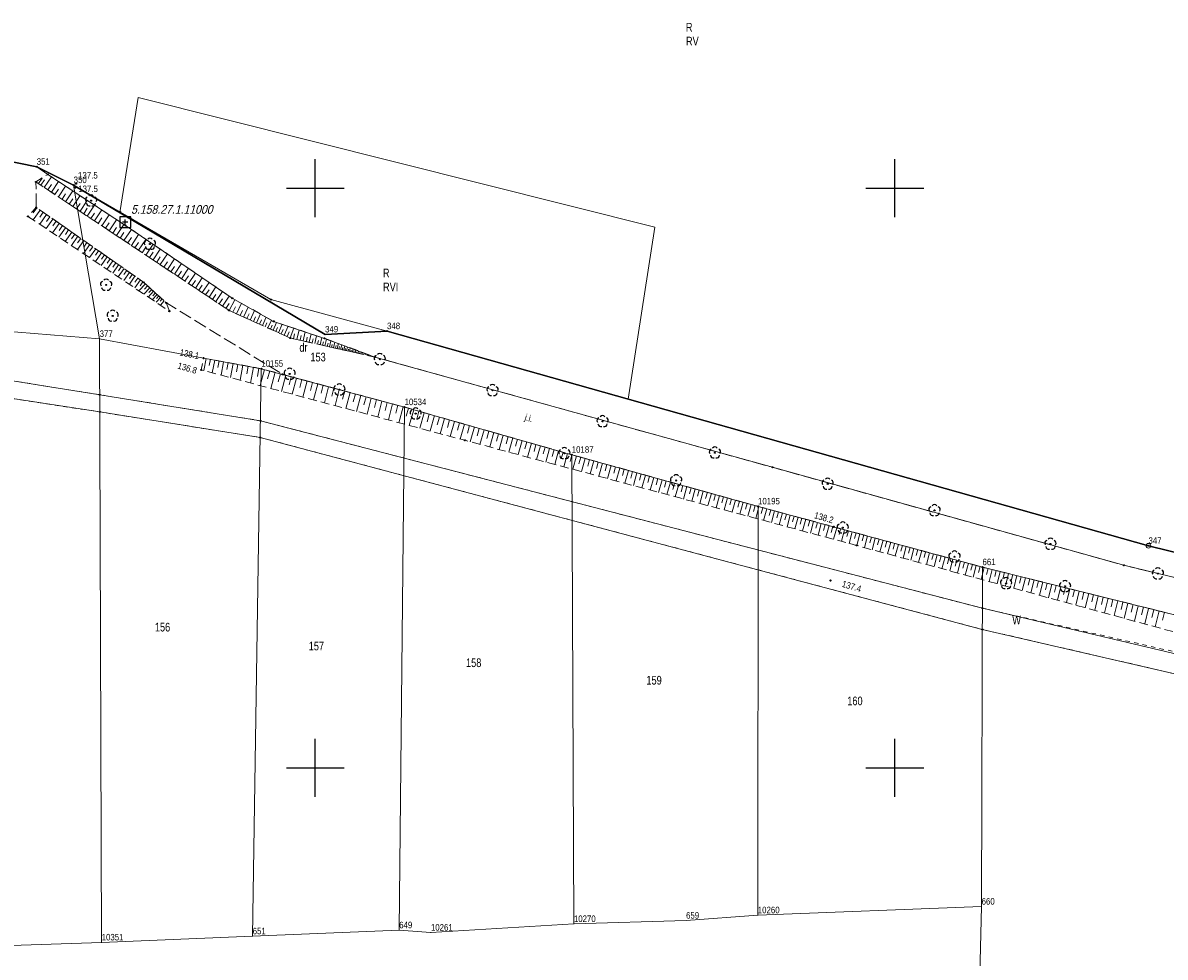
# Model space of a CAD drawing. Header units: metres. Extents: x 5548743 to 5556416, y 5707500 to 5714000.
# Tile 130 of 244: x 5553550 to 5553747, y 5710967 to 5711128. Entities that reach past the tile are written whole.
import ezdxf
from ezdxf.enums import TextEntityAlignment as Align

# ---------------------------------------------------------------- set-up
doc = ezdxf.new("R2010")
doc.units = ezdxf.units.M
for name, pattern in [('0.75_0.75', [1.5, 0.75, -0.75]), ('1.5_0.75', [2.25, 1.5, -0.75]), ('2.25_0.75', [3, 2.25, -0.75]), ('219-1000', [0])]:
    doc.linetypes.add(name, pattern=pattern)
doc.layers.get('0').update_dxf_attribs({"color": 2, "lineweight": 5})
doc.styles.get("Standard").update_dxf_attribs({"font": 'Working1250', "width": 0.75})

# ---------------------------------------------------------------- blocks, each defined once
blk = doc.blocks.new('203')
at = {"linetype": 'Continuous', "lineweight": 0}
h = blk.add_hatch(color=0, dxfattribs=at)
edge = h.paths.add_edge_path()
edge.add_arc((0, 0), 0.09, 0, 360)
blk = doc.blocks.new('202')
at = {"color": 0, "linetype": 'Continuous', "lineweight": 0}
blk.add_circle((0, 0), 0.4, dxfattribs=at)
blk = doc.blocks.new('PW01')
at = {"linetype": 'Continuous', "lineweight": 13}
h = blk.add_hatch(color=0, dxfattribs=at)
edge = h.paths.add_edge_path()
edge.add_arc((0, 0), 0.18, 0, 360)
blk = doc.blocks.new('OP021')
at = {"linetype": 'Continuous', "lineweight": 13}
h = blk.add_hatch(color=0, dxfattribs=at)
edge = h.paths.add_edge_path()
edge.add_arc((0, 0), 0.1, 0, 360)
at = {"color": 0, "linetype": 'Continuous', "lineweight": -3}
for centre, start, end in [((-0.476, 0.154), 110.388, 213.756), ((0, 0.5), 38.316, 141.684), ((0.476, 0.154), 326.244, 69.612), ((-0.294, -0.404), 182.272, 285.64), ((0.294, -0.404), 254.36, 357.728), ((0.294, -0.404), 254.36, 357.728)]:
    blk.add_arc(centre, 0.5, start, end, dxfattribs=at)
blk = doc.blocks.new('PIKIETAW1891')
at = {"color": 0}
blk.add_circle((0, 0), 0.09, dxfattribs=at)
blk = doc.blocks.new('OSSP')
at = {"color": 0}
for p, q in [((-0.939, 0.938), (-0.939, -0.938)), ((-0.939, 0.938), (-0.939, -0.938)), ((0.936, 0.938), (-0.939, 0.938)), ((0.936, 0.938), (-0.939, 0.938)), ((0.45, 0), (-0.45, 0)), ((0.45, 0), (-0.45, 0)), ((0, -0.45), (0, 0.45)), ((0, -0.45), (0, 0.45)), ((0.936, -0.938), (0.936, 0.938)), ((0.936, -0.938), (0.936, 0.938)), ((-0.939, -0.938), (0.936, -0.938)), ((-0.939, -0.938), (0.936, -0.938))]:
    blk.add_line(p, q, dxfattribs=at)
blk = doc.blocks.new('RAMKA1000K')
at = {"color": 0}
for p, q in [((0, 495), (0, 500)), ((0, 500), (5, 500)), ((95, 500), (105, 500)), ((100, 495), (100, 500)), ((0, 95), (0, 105)), ((100, 95), (100, 105)), ((800, 95), (800, 105)), ((0, 100), (5, 100)), ((95, 100), (105, 100)), ((795, 100), (800, 100)), ((0, 0), (0, 5)), ((100, 0), (100, 5)), ((800, 0), (800, 5)), ((0, 0), (5, 0)), ((95, 0), (105, 0)), ((795, 0), (800, 0))]:
    blk.add_line(p, q, dxfattribs=at)

msp = doc.modelspace()

# ---------------------------------------------------------------- linework, layer by layer
at = {"layer": '000 Inne (niezydentyfikowane)', "color": 7, "linetype": 'CONTINUOUS', "lineweight": 18, "flags": 128}
for points in [[(5553553.24, 5711100.1), (5553554.47, 5711101.94)], [(5553552.23, 5711100.77), (5553552.86, 5711101.72)], [(5553552.67, 5711100.48), (5553553.28, 5711101.4)], [(5553553.84, 5711099.7), (5553554.46, 5711100.62)], [(5553554.46, 5711099.29), (5553555.69, 5711101.14)], [(5553555.07, 5711098.88), (5553555.69, 5711099.8)], [(5553555.69, 5711098.47), (5553556.92, 5711100.32)], [(5553556.31, 5711098.06), (5553556.92, 5711098.99)], [(5553556.92, 5711097.64), (5553558.16, 5711099.51)], [(5553557.55, 5711097.23), (5553558.17, 5711098.16)], [(5553558.17, 5711096.82), (5553559.41, 5711098.69)], [(5553559.41, 5711095.99), (5553560.66, 5711097.86)], [(5553552.51, 5711096.2), (5553551.33, 5711094.51)], [(5553551.95, 5711096.59), (5553551.35, 5711095.74)], [(5553558.79, 5711096.4), (5553559.41, 5711097.34)], [(5553560.04, 5711095.57), (5553560.66, 5711096.51)], [(5553560.66, 5711095.16), (5553561.92, 5711097.04)], [(5553561.92, 5711094.32), (5553563.18, 5711096.21)], [(5553553.63, 5711095.42), (5553552.46, 5711093.75)], [(5553553.07, 5711095.81), (5553552.48, 5711094.97)], [(5553554.73, 5711094.65), (5553553.58, 5711093)], [(5553554.18, 5711095.04), (5553553.6, 5711094.2)], [(5553555.82, 5711093.89), (5553554.68, 5711092.26)], [(5553555.28, 5711094.27), (5553554.71, 5711093.45)], [(5553561.29, 5711094.74), (5553561.92, 5711095.68)], [(5553562.55, 5711093.9), (5553563.18, 5711094.85)], [(5553563.18, 5711093.48), (5553564.45, 5711095.38)], [(5553563.81, 5711093.06), (5553564.45, 5711094.01)], [(5553564.45, 5711092.64), (5553565.72, 5711094.54)], [(5553556.9, 5711093.14), (5553555.78, 5711091.53)], [(5553556.36, 5711093.52), (5553555.8, 5711092.7)], [(5553557.97, 5711092.4), (5553556.85, 5711090.8)], [(5553557.44, 5711092.77), (5553556.88, 5711091.97)], [(5553558.49, 5711092.03), (5553557.94, 5711091.24)], [(5553565.08, 5711092.21), (5553565.72, 5711093.17)], [(5553565.72, 5711091.79), (5553566.99, 5711093.7)], [(5553566.35, 5711091.37), (5553566.99, 5711092.32)], [(5553566.99, 5711090.94), (5553568.26, 5711092.85)], [(5553568.26, 5711090.1), (5553569.52, 5711091.99)], [(5553559.02, 5711091.67), (5553557.92, 5711090.09)], [(5553560.06, 5711090.94), (5553558.97, 5711089.38)], [(5553559.54, 5711091.3), (5553559, 5711090.52)], [(5553561.09, 5711090.23), (5553560.02, 5711088.68)], [(5553560.58, 5711090.58), (5553560.04, 5711089.81)], [(5553567.63, 5711090.52), (5553568.26, 5711091.47)], [(5553568.89, 5711089.68), (5553569.52, 5711090.62)], [(5553569.52, 5711089.26), (5553570.77, 5711091.14)], [(5553570.77, 5711088.43), (5553572.01, 5711090.29)], [(5553562.11, 5711089.52), (5553561.04, 5711087.99)], [(5553561.6, 5711089.87), (5553561.06, 5711089.1)], [(5553563.11, 5711088.82), (5553562.06, 5711087.31)], [(5553562.61, 5711089.17), (5553562.08, 5711088.41)], [(5553564.1, 5711088.13), (5553563.07, 5711086.64)], [(5553563.61, 5711088.47), (5553563.09, 5711087.72)], [(5553570.15, 5711088.84), (5553570.77, 5711089.78)], [(5553571.39, 5711088.01), (5553572.01, 5711088.94)], [(5553572.01, 5711087.6), (5553573.25, 5711089.45)], [(5553572.63, 5711087.19), (5553573.25, 5711088.11)], [(5553573.25, 5711086.78), (5553574.47, 5711088.62)], [(5553565.08, 5711087.44), (5553564.06, 5711085.97)], [(5553564.59, 5711087.78), (5553564.08, 5711087.04)], [(5553566.05, 5711086.77), (5553565.04, 5711085.32)], [(5553565.57, 5711087.1), (5553565.06, 5711086.37)], [(5553567.01, 5711086.1), (5553566.01, 5711084.66)], [(5553566.53, 5711086.43), (5553566.03, 5711085.71)], [(5553573.86, 5711086.37), (5553574.47, 5711087.28)], [(5553574.48, 5711085.96), (5553575.69, 5711087.79)], [(5553575.09, 5711085.55), (5553575.69, 5711086.46)], [(5553575.69, 5711085.15), (5553576.9, 5711086.96)], [(5553576.9, 5711084.34), (5553578.1, 5711086.15)], [(5553567.96, 5711085.44), (5553566.97, 5711084.02)], [(5553567.49, 5711085.77), (5553566.99, 5711085.06)], [(5553568.89, 5711084.79), (5553567.92, 5711083.39)], [(5553568.43, 5711085.11), (5553567.94, 5711084.41)], [(5553569.82, 5711084.15), (5553568.85, 5711082.76)], [(5553569.36, 5711084.47), (5553568.87, 5711083.77)], [(5553576.3, 5711084.75), (5553576.9, 5711085.65)], [(5553577.5, 5711083.94), (5553578.1, 5711084.84)], [(5553578.1, 5711083.54), (5553579.3, 5711085.34)], [(5553578.7, 5711083.15), (5553579.3, 5711084.04)], [(5553579.3, 5711082.75), (5553580.48, 5711084.53)], [(5553570.69, 5711083.49), (5553569.58, 5711082.27)], [(5553570.27, 5711083.83), (5553569.79, 5711083.14)], [(5553571.43, 5711082.81), (5553570.42, 5711081.71)], [(5553571.07, 5711083.14), (5553570.54, 5711082.56)], [(5553572.1, 5711082.2), (5553571.19, 5711081.19)], [(5553571.77, 5711082.5), (5553571.29, 5711081.97)], [(5553579.89, 5711082.36), (5553580.48, 5711083.24)], [(5553580.48, 5711081.96), (5553581.66, 5711083.73)], [(5553581.07, 5711081.57), (5553581.66, 5711082.45)], [(5553581.66, 5711081.18), (5553582.83, 5711082.93)], [(5553582.83, 5711080.4), (5553583.99, 5711082.14)], [(5553572.71, 5711081.64), (5553571.88, 5711080.73)], [(5553572.41, 5711081.91), (5553571.98, 5711081.43)], [(5553573.28, 5711081.12), (5553572.53, 5711080.3)], [(5553573, 5711081.38), (5553572.6, 5711080.94)], [(5553573.56, 5711080.86), (5553573.21, 5711080.47)], [(5553573.93, 5711080.53), (5553573.27, 5711079.8)], [(5553582.24, 5711080.79), (5553582.83, 5711081.66)], [(5553583.41, 5711080.01), (5553583.99, 5711080.88)], [(5553583.99, 5711079.63), (5553585.14, 5711081.36)], [(5553584.57, 5711079.24), (5553585.14, 5711080.11)], [(5553585.15, 5711078.86), (5553586.14, 5711080.74)], [(5553586.42, 5711078.29), (5553587.24, 5711080.12)], [(5553585.79, 5711078.58), (5553586.21, 5711079.52)], [(5553587.03, 5711078.02), (5553587.43, 5711078.9)], [(5553587.63, 5711077.75), (5553588.4, 5711079.47)], [(5553588.21, 5711077.49), (5553588.58, 5711078.32)], [(5553588.77, 5711077.23), (5553589.5, 5711078.85)], [(5553589.84, 5711076.75), (5553590.53, 5711078.28)], [(5553589.31, 5711076.99), (5553589.67, 5711077.77)], [(5553590.36, 5711076.52), (5553590.69, 5711077.26)], [(5553590.86, 5711076.3), (5553591.5, 5711077.73)], [(5553591.34, 5711076.08), (5553591.65, 5711076.77)], [(5553591.81, 5711075.87), (5553592.42, 5711077.22)], [(5553592.26, 5711075.66), (5553592.56, 5711076.32)], [(5553592.71, 5711075.46), (5553593.32, 5711076.83)], [(5553593.63, 5711075.05), (5553594.29, 5711076.51)], [(5553594.61, 5711074.61), (5553595.31, 5711076.17)], [(5553593.16, 5711075.26), (5553593.48, 5711075.96)], [(5553594.11, 5711074.83), (5553594.45, 5711075.59)], [(5553595.12, 5711074.38), (5553595.49, 5711075.18)], [(5553595.65, 5711074.14), (5553596.27, 5711075.85)], [(5553596.24, 5711074), (5553596.43, 5711074.86)], [(5553596.82, 5711073.87), (5553597.19, 5711075.54)], [(5553597.38, 5711073.74), (5553597.56, 5711074.55)], [(5553597.92, 5711073.62), (5553598.27, 5711075.18)], [(5553598.45, 5711073.5), (5553598.62, 5711074.25)], [(5553598.96, 5711073.39), (5553599.29, 5711074.84)], [(5553599.92, 5711073.17), (5553600.23, 5711074.53)], [(5553600.82, 5711072.97), (5553601.11, 5711074.23)], [(5553599.45, 5711073.28), (5553599.61, 5711073.98)], [(5553600.38, 5711073.07), (5553600.53, 5711073.72)], [(5553601.25, 5711072.87), (5553601.39, 5711073.48)], [(5553601.66, 5711072.78), (5553601.93, 5711073.95)], [(5553602.06, 5711072.69), (5553602.19, 5711073.25)], [(5553602.44, 5711072.6), (5553602.68, 5711073.67)], [(5553602.8, 5711072.52), (5553602.91, 5711073.03)], [(5553603.14, 5711072.45), (5553603.36, 5711073.42)], [(5553603.47, 5711072.37), (5553603.58, 5711072.83)], [(5553603.79, 5711072.3), (5553603.98, 5711073.18)], [(5553604.08, 5711072.23), (5553604.18, 5711072.66)], [(5553604.37, 5711072.17), (5553604.55, 5711072.97)], [(5553604.64, 5711072.11), (5553604.73, 5711072.49)], [(5553604.9, 5711072.05), (5553605.07, 5711072.78)], [(5553605.15, 5711071.99), (5553605.23, 5711072.34)], [(5553605.4, 5711071.94), (5553605.55, 5711072.6)], [(5553605.64, 5711071.88), (5553605.72, 5711072.2)], [(5553605.89, 5711071.83), (5553606.03, 5711072.42)], [(5553606.39, 5711071.72), (5553606.51, 5711072.25)], [(5553581.18, 5711070.59), (5553580.79, 5711068.5)], [(5553581.9, 5711070.46), (5553581.7, 5711069.38)], [(5553582.64, 5711070.32), (5553582.23, 5711068.12)], [(5553606.14, 5711071.77), (5553606.2, 5711072.05)], [(5553606.64, 5711071.66), (5553606.69, 5711071.91)], [(5553606.88, 5711071.61), (5553606.99, 5711072.07)], [(5553607.13, 5711071.55), (5553607.18, 5711071.76)], [(5553607.38, 5711071.49), (5553607.47, 5711071.89)], [(5553607.63, 5711071.44), (5553607.67, 5711071.62)], [(5553607.87, 5711071.38), (5553607.95, 5711071.71)], [(5553608.12, 5711071.33), (5553608.16, 5711071.47)], [(5553608.37, 5711071.27), (5553608.43, 5711071.53)], [(5553608.62, 5711071.22), (5553608.64, 5711071.33)], [(5553608.87, 5711071.16), (5553608.91, 5711071.35)], [(5553609.11, 5711071.1), (5553609.13, 5711071.18)], [(5553609.36, 5711071.05), (5553609.39, 5711071.17)], [(5553609.61, 5711070.99), (5553609.62, 5711071.04)], [(5553609.86, 5711070.94), (5553609.87, 5711071)], [(5553610.1, 5711070.88), (5553610.11, 5711070.89)], [(5553583.4, 5711070.18), (5553583.19, 5711069.05)], [(5553584.18, 5711070.04), (5553583.75, 5711067.71)], [(5553584.98, 5711069.89), (5553584.76, 5711068.69)], [(5553585.81, 5711069.74), (5553585.36, 5711067.29)], [(5553586.65, 5711069.58), (5553586.42, 5711068.32)], [(5553587.52, 5711069.42), (5553587.05, 5711066.83)], [(5553588.42, 5711069.26), (5553588.17, 5711067.93)], [(5553589.33, 5711069.09), (5553588.83, 5711066.36)], [(5553590.27, 5711068.91), (5553590.01, 5711067.51)], [(5553591.21, 5711068.7), (5553590.46, 5711065.92)], [(5553592.13, 5711068.45), (5553591.76, 5711067.06)], [(5553593.06, 5711068.21), (5553592.31, 5711065.43)], [(5553593.98, 5711067.96), (5553593.61, 5711066.57)], [(5553594.91, 5711067.71), (5553594.16, 5711064.93)], [(5553595.84, 5711067.46), (5553595.46, 5711066.07)], [(5553596.76, 5711067.21), (5553596.02, 5711064.44)], [(5553597.68, 5711066.96), (5553597.31, 5711065.58)], [(5553598.61, 5711066.72), (5553597.86, 5711063.94)], [(5553599.53, 5711066.47), (5553599.16, 5711065.08)], [(5553600.46, 5711066.22), (5553599.71, 5711063.45)], [(5553601.38, 5711065.97), (5553601.01, 5711064.59)], [(5553602.3, 5711065.72), (5553601.56, 5711062.96)], [(5553603.22, 5711065.48), (5553602.85, 5711064.09)], [(5553604.14, 5711065.23), (5553603.4, 5711062.47)], [(5553605.07, 5711064.98), (5553604.69, 5711063.6)], [(5553605.99, 5711064.74), (5553605.24, 5711061.97)], [(5553606.91, 5711064.49), (5553606.54, 5711063.11)], [(5553607.83, 5711064.24), (5553607.08, 5711061.48)], [(5553608.75, 5711063.99), (5553608.37, 5711062.62)], [(5553609.66, 5711063.75), (5553608.92, 5711060.99)], [(5553610.58, 5711063.5), (5553610.21, 5711062.12)], [(5553611.5, 5711063.25), (5553610.76, 5711060.5)], [(5553612.42, 5711063.01), (5553612.05, 5711061.63)], [(5553613.34, 5711062.76), (5553612.6, 5711060.01)], [(5553614.25, 5711062.52), (5553613.88, 5711061.14)], [(5553615.17, 5711062.27), (5553614.43, 5711059.52)], [(5553616.08, 5711062.01), (5553615.69, 5711060.65)], [(5553616.98, 5711061.76), (5553616.21, 5711059.04)], [(5553617.88, 5711061.5), (5553617.49, 5711060.15)], [(5553618.77, 5711061.25), (5553618.01, 5711058.56)], [(5553619.66, 5711061), (5553619.28, 5711059.66)], [(5553620.54, 5711060.74), (5553619.79, 5711058.09)], [(5553621.42, 5711060.49), (5553621.04, 5711059.17)], [(5553622.29, 5711060.25), (5553621.55, 5711057.62)], [(5553623.16, 5711060), (5553622.79, 5711058.69)], [(5553624.03, 5711059.75), (5553623.29, 5711057.15)], [(5553624.89, 5711059.51), (5553624.52, 5711058.21)], [(5553625.74, 5711059.26), (5553625.01, 5711056.69)], [(5553626.59, 5711059.02), (5553626.23, 5711057.74)], [(5553627.44, 5711058.78), (5553626.72, 5711056.24)], [(5553628.28, 5711058.54), (5553627.92, 5711057.28)], [(5553629.12, 5711058.3), (5553628.4, 5711055.78)], [(5553629.95, 5711058.07), (5553629.6, 5711056.81)], [(5553630.78, 5711057.83), (5553630.08, 5711055.34)], [(5553631.61, 5711057.59), (5553631.26, 5711056.35)], [(5553632.43, 5711057.36), (5553631.73, 5711054.89)], [(5553633.25, 5711057.13), (5553632.9, 5711055.9)], [(5553634.06, 5711056.9), (5553633.37, 5711054.45)], [(5553634.87, 5711056.67), (5553634.53, 5711055.45)], [(5553635.68, 5711056.44), (5553634.99, 5711054.02)], [(5553636.48, 5711056.21), (5553636.13, 5711055.01)], [(5553637.27, 5711055.98), (5553636.59, 5711053.59)], [(5553638.07, 5711055.76), (5553637.73, 5711054.57)], [(5553638.86, 5711055.53), (5553638.18, 5711053.16)], [(5553639.64, 5711055.31), (5553639.31, 5711054.13)], [(5553640.42, 5711055.09), (5553639.75, 5711052.74)], [(5553641.2, 5711054.87), (5553640.87, 5711053.7)], [(5553641.97, 5711054.65), (5553641.31, 5711052.32)], [(5553642.74, 5711054.43), (5553642.41, 5711053.27)], [(5553643.51, 5711054.21), (5553642.85, 5711051.91)], [(5553644.27, 5711053.99), (5553643.95, 5711052.84)], [(5553645.03, 5711053.78), (5553644.4, 5711051.49)], [(5553645.79, 5711053.57), (5553645.48, 5711052.43)], [(5553646.55, 5711053.36), (5553645.92, 5711051.09)], [(5553647.3, 5711053.15), (5553646.99, 5711052.02)], [(5553648.06, 5711052.94), (5553647.43, 5711050.68)], [(5553648.81, 5711052.73), (5553648.5, 5711051.61)], [(5553649.56, 5711052.53), (5553648.93, 5711050.28)], [(5553650.31, 5711052.32), (5553649.99, 5711051.2)], [(5553651.05, 5711052.11), (5553650.43, 5711049.88)], [(5553651.79, 5711051.91), (5553651.48, 5711050.79)], [(5553652.53, 5711051.7), (5553651.92, 5711049.48)], [(5553653.27, 5711051.5), (5553652.97, 5711050.39)], [(5553654.01, 5711051.29), (5553653.4, 5711049.08)], [(5553654.74, 5711051.09), (5553654.44, 5711049.98)], [(5553655.48, 5711050.88), (5553654.87, 5711048.68)], [(5553656.21, 5711050.68), (5553655.9, 5711049.59)], [(5553656.94, 5711050.48), (5553656.33, 5711048.29)], [(5553657.66, 5711050.28), (5553657.36, 5711049.19)], [(5553658.39, 5711050.08), (5553657.78, 5711047.9)], [(5553659.11, 5711049.88), (5553658.81, 5711048.79)], [(5553659.83, 5711049.68), (5553659.23, 5711047.51)], [(5553660.55, 5711049.48), (5553660.25, 5711048.4)], [(5553661.27, 5711049.28), (5553660.67, 5711047.13)], [(5553661.98, 5711049.08), (5553661.68, 5711048.01)], [(5553662.69, 5711048.88), (5553662.1, 5711046.74)], [(5553663.4, 5711048.69), (5553663.11, 5711047.62)], [(5553664.11, 5711048.49), (5553663.52, 5711046.36)], [(5553664.82, 5711048.29), (5553664.53, 5711047.23)], [(5553665.52, 5711048.1), (5553664.94, 5711045.98)], [(5553666.23, 5711047.9), (5553665.93, 5711046.85)], [(5553666.93, 5711047.71), (5553666.34, 5711045.61)], [(5553667.63, 5711047.52), (5553667.34, 5711046.47)], [(5553668.32, 5711047.32), (5553667.74, 5711045.23)], [(5553669.02, 5711047.13), (5553668.73, 5711046.09)], [(5553669.71, 5711046.94), (5553669.14, 5711044.86)], [(5553670.4, 5711046.75), (5553670.12, 5711045.71)], [(5553671.09, 5711046.56), (5553670.52, 5711044.49)], [(5553671.78, 5711046.37), (5553671.49, 5711045.33)], [(5553672.47, 5711046.17), (5553671.9, 5711044.12)], [(5553673.15, 5711045.99), (5553672.87, 5711044.96)], [(5553673.83, 5711045.8), (5553673.26, 5711043.75)], [(5553674.51, 5711045.61), (5553674.23, 5711044.59)], [(5553675.19, 5711045.42), (5553674.63, 5711043.38)], [(5553675.87, 5711045.23), (5553675.58, 5711044.22)], [(5553676.54, 5711045.05), (5553675.99, 5711043.02)], [(5553677.22, 5711044.86), (5553676.94, 5711043.85)], [(5553677.89, 5711044.68), (5553677.34, 5711042.65)], [(5553678.57, 5711044.5), (5553678.29, 5711043.49)], [(5553679.24, 5711044.32), (5553678.69, 5711042.29)], [(5553679.91, 5711044.13), (5553679.64, 5711043.12)], [(5553680.59, 5711043.95), (5553680.04, 5711041.93)], [(5553681.26, 5711043.77), (5553680.99, 5711042.76)], [(5553681.93, 5711043.59), (5553681.39, 5711041.57)], [(5553682.6, 5711043.41), (5553682.33, 5711042.4)], [(5553683.28, 5711043.22), (5553682.73, 5711041.21)], [(5553683.95, 5711043.04), (5553683.67, 5711042.04)], [(5553684.62, 5711042.86), (5553684.07, 5711040.85)], [(5553685.29, 5711042.68), (5553685.01, 5711041.67)], [(5553685.95, 5711042.5), (5553685.41, 5711040.49)], [(5553686.62, 5711042.32), (5553686.35, 5711041.31)], [(5553687.29, 5711042.14), (5553686.75, 5711040.13)], [(5553687.96, 5711041.96), (5553687.69, 5711040.95)], [(5553688.63, 5711041.78), (5553688.08, 5711039.77)], [(5553689.29, 5711041.59), (5553689.02, 5711040.59)], [(5553689.96, 5711041.41), (5553689.42, 5711039.42)], [(5553690.63, 5711041.23), (5553690.35, 5711040.24)], [(5553691.29, 5711041.05), (5553690.75, 5711039.06)], [(5553691.96, 5711040.87), (5553691.69, 5711039.88)], [(5553692.62, 5711040.69), (5553692.08, 5711038.7)], [(5553693.28, 5711040.51), (5553693.01, 5711039.52)], [(5553693.95, 5711040.34), (5553693.41, 5711038.35)], [(5553694.61, 5711040.16), (5553694.34, 5711039.16)], [(5553695.27, 5711039.98), (5553694.74, 5711037.98)], [(5553695.94, 5711039.8), (5553695.67, 5711038.8)], [(5553696.6, 5711039.62), (5553696.06, 5711037.62)], [(5553697.27, 5711039.44), (5553697, 5711038.44)], [(5553697.94, 5711039.26), (5553697.4, 5711037.26)], [(5553698.6, 5711039.08), (5553698.33, 5711038.08)], [(5553699.27, 5711038.9), (5553698.73, 5711036.9)], [(5553699.93, 5711038.71), (5553699.66, 5711037.71)], [(5553700.6, 5711038.53), (5553700.06, 5711036.53)], [(5553701.27, 5711038.35), (5553701, 5711037.35)], [(5553701.94, 5711038.17), (5553701.4, 5711036.17)], [(5553702.61, 5711037.99), (5553702.33, 5711036.99)], [(5553703.27, 5711037.81), (5553702.73, 5711035.81)], [(5553703.94, 5711037.63), (5553703.67, 5711036.63)], [(5553704.61, 5711037.45), (5553704.07, 5711035.44)], [(5553705.28, 5711037.27), (5553705.01, 5711036.26)], [(5553705.95, 5711037.09), (5553705.41, 5711035.08)], [(5553706.62, 5711036.9), (5553706.35, 5711035.9)], [(5553707.29, 5711036.72), (5553706.75, 5711034.71)], [(5553707.97, 5711036.54), (5553707.69, 5711035.53)], [(5553708.64, 5711036.36), (5553708.09, 5711034.34)], [(5553709.31, 5711036.18), (5553709.04, 5711035.17)], [(5553709.98, 5711036), (5553709.44, 5711033.98)], [(5553710.65, 5711035.81), (5553710.38, 5711034.8)], [(5553711.33, 5711035.63), (5553710.78, 5711033.61)], [(5553712, 5711035.45), (5553711.73, 5711034.44)], [(5553712.67, 5711035.27), (5553712.13, 5711033.25)], [(5553713.35, 5711035.08), (5553713.07, 5711034.07)], [(5553714.02, 5711034.9), (5553713.48, 5711032.88)], [(5553714.7, 5711034.72), (5553714.42, 5711033.71)], [(5553715.38, 5711034.54), (5553714.87, 5711032.5)], [(5553716.07, 5711034.37), (5553715.81, 5711033.34)], [(5553716.76, 5711034.2), (5553716.25, 5711032.12)], [(5553717.46, 5711034.02), (5553717.2, 5711032.98)], [(5553718.16, 5711033.85), (5553717.64, 5711031.74)], [(5553718.87, 5711033.67), (5553718.61, 5711032.61)], [(5553719.59, 5711033.5), (5553719.06, 5711031.36)], [(5553720.31, 5711033.32), (5553720.04, 5711032.24)], [(5553721.03, 5711033.14), (5553720.49, 5711030.97)], [(5553721.76, 5711032.96), (5553721.49, 5711031.86)], [(5553722.5, 5711032.77), (5553721.95, 5711030.57)], [(5553723.24, 5711032.59), (5553722.97, 5711031.48)], [(5553723.99, 5711032.4), (5553723.43, 5711030.17)], [(5553724.74, 5711032.22), (5553724.46, 5711031.09)], [(5553725.5, 5711032.03), (5553724.94, 5711029.76)], [(5553726.27, 5711031.84), (5553725.98, 5711030.69)], [(5553727.04, 5711031.65), (5553726.47, 5711029.34)], [(5553727.82, 5711031.45), (5553727.53, 5711030.29)], [(5553728.6, 5711031.26), (5553728.02, 5711028.92)], [(5553729.39, 5711031.06), (5553729.09, 5711029.88)], [(5553730.18, 5711030.87), (5553729.59, 5711028.49)], [(5553730.98, 5711030.67), (5553730.68, 5711029.47)], [(5553731.79, 5711030.47), (5553731.19, 5711028.05)], [(5553732.6, 5711030.27), (5553732.3, 5711029.05)], [(5553733.42, 5711030.06), (5553732.81, 5711027.61)], [(5553734.25, 5711029.86), (5553733.94, 5711028.62)], [(5553735.08, 5711029.65), (5553734.46, 5711027.16)], [(5553735.92, 5711029.44), (5553735.61, 5711028.19)], [(5553736.76, 5711029.23), (5553736.13, 5711026.71)], [(5553737.61, 5711029.02), (5553737.3, 5711027.75)], [(5553738.47, 5711028.81), (5553737.83, 5711026.24)], [(5553739.33, 5711028.59), (5553739.01, 5711027.3)], [(5553740.2, 5711028.38), (5553739.56, 5711025.77)], [(5553741.08, 5711028.16), (5553740.76, 5711026.85)], [(5553741.97, 5711027.94), (5553741.31, 5711025.3)], [(5553742.86, 5711027.72), (5553742.53, 5711026.39)], [(5553743.75, 5711027.5), (5553743.09, 5711024.81)], [(5553744.66, 5711027.27), (5553744.32, 5711025.92)], [(5553745.57, 5711027.05), (5553744.89, 5711024.32)], [(5553746.49, 5711026.82), (5553746.15, 5711025.44)]]:
    msp.add_lwpolyline(points, dxfattribs=at)
at = {"layer": '216-obręb ewidencyjny', "color": 7, "linetype": 'CONTINUOUS', "lineweight": 25, "flags": 128}
for points in [[(5554071.31, 5710851.03), (5553986.88, 5710847.87), (5553915.76, 5710845.22), (5553910.44, 5710845.2), (5553911.5, 5710820.71), (5553904.73, 5710820.6), (5553896.92, 5710899.02), (5553892.31, 5710942.26), (5553903.3, 5710954.05), (5553906.26, 5710957.97), (5553912.79, 5710967.66), (5553894.7, 5710988.34), (5553891.72, 5710994.27), (5553882.09, 5711004.3), (5553743.73, 5711038.3), (5553612.37, 5711075.32), (5553601.68, 5711074.75), (5553558.31, 5711100.51), (5553551.94, 5711103.67), (5553470.54, 5711120.23)], [(5553470.54, 5711120.23), (5553551.94, 5711103.67), (5553558.31, 5711100.51), (5553601.68, 5711074.75), (5553612.37, 5711075.32), (5553743.73, 5711038.3), (5553882.09, 5711004.3), (5553891.72, 5710994.27), (5553894.7, 5710988.34), (5553912.79, 5710967.66), (5553906.26, 5710957.97), (5553903.3, 5710954.05), (5553892.31, 5710942.26), (5553896.92, 5710899.02), (5553904.73, 5710820.6), (5553911.5, 5710820.71), (5553910.44, 5710845.2), (5553915.76, 5710845.22), (5553986.88, 5710847.87), (5554071.31, 5710851.03)]]:
    msp.add_lwpolyline(points, dxfattribs=at)
at = {"layer": '217-kontur klasyfikacyjny', "color": 3, "linetype": 'CONTINUOUS', "lineweight": 18, "flags": 128}
for points in [[(5553470.54, 5711120.23), (5553551.94, 5711103.67)], [(5553569.42, 5711115.59), (5553566.29, 5711095.77)], [(5553566.29, 5711095.77), (5553569.42, 5711115.59)], [(5553658.55, 5711093.24), (5553569.42, 5711115.59)], [(5553569.42, 5711115.59), (5553658.55, 5711093.24)], [(5553551.94, 5711103.67), (5553558.31, 5711100.51)], [(5553558.31, 5711100.51), (5553566.29, 5711095.77)], [(5553566.29, 5711095.77), (5553601.68, 5711074.75)], [(5553653.99, 5711063.59), (5553658.55, 5711093.24)], [(5553658.55, 5711093.24), (5553653.99, 5711063.59)], [(5553562.79, 5711073.97), (5553537.37, 5711076.03)], [(5553601.68, 5711074.75), (5553612.37, 5711075.32)], [(5553612.37, 5711075.32), (5553653.99, 5711063.59)], [(5553590.68, 5711068.84), (5553562.79, 5711073.97)], [(5553537.27, 5711068.42), (5553562.82, 5711064.34)], [(5553562.82, 5711064.34), (5553537.27, 5711068.42)], [(5553615.39, 5711062.21), (5553590.68, 5711068.84)], [(5553562.83, 5711061.38), (5553537.22, 5711065.29)], [(5553537.22, 5711065.29), (5553562.83, 5711061.38)], [(5553562.82, 5711064.34), (5553590.54, 5711059.85)], [(5553562.83, 5711061.38), (5553562.82, 5711064.34)], [(5553653.99, 5711063.59), (5553743.73, 5711038.3)], [(5553590.5, 5711056.97), (5553562.83, 5711061.38)], [(5553644.24, 5711054), (5553615.39, 5711062.21)], [(5553590.54, 5711059.85), (5553715.08, 5711027.52)], [(5553715.07, 5711023.86), (5553590.5, 5711056.97)], [(5553676.38, 5711045.09), (5553644.24, 5711054)], [(5553715.1, 5711034.61), (5553676.38, 5711045.09)], [(5553743.73, 5711038.3), (5553882.09, 5711004.3)], [(5553864.3, 5710997.57), (5553715.1, 5711034.61)], [(5553715.08, 5711027.52), (5553863, 5710992.49)], [(5553857.14, 5710991.14), (5553715.07, 5711023.86)]]:
    msp.add_lwpolyline(points, dxfattribs=at)
at = {"layer": '218-kontur użytku gruntowego', "color": 3, "linetype": 'CONTINUOUS', "lineweight": 18, "flags": 128}
for points in [[(5553470.54, 5711120.23), (5553551.94, 5711103.67)], [(5553551.94, 5711103.67), (5553470.54, 5711120.23)], [(5553569.42, 5711115.59), (5553566.29, 5711095.77)], [(5553566.29, 5711095.77), (5553569.42, 5711115.59)], [(5553658.55, 5711093.24), (5553569.42, 5711115.59)], [(5553569.42, 5711115.59), (5553658.55, 5711093.24)], [(5553551.94, 5711103.67), (5553558.31, 5711100.51)], [(5553558.31, 5711100.51), (5553551.94, 5711103.67)], [(5553558.31, 5711100.51), (5553562.79, 5711073.97)], [(5553566.29, 5711095.77), (5553558.31, 5711100.51)], [(5553558.31, 5711100.51), (5553566.29, 5711095.77)], [(5553562.79, 5711073.97), (5553558.31, 5711100.51)], [(5553601.68, 5711074.75), (5553566.29, 5711095.77)], [(5553566.29, 5711095.77), (5553601.68, 5711074.75)], [(5553653.99, 5711063.59), (5553658.55, 5711093.24)], [(5553658.55, 5711093.24), (5553653.99, 5711063.59)], [(5553562.79, 5711073.97), (5553537.37, 5711076.03)], [(5553537.37, 5711076.03), (5553562.79, 5711073.97)], [(5553612.37, 5711075.32), (5553601.68, 5711074.75)], [(5553601.68, 5711074.75), (5553612.37, 5711075.32)], [(5553653.99, 5711063.59), (5553612.37, 5711075.32)], [(5553612.37, 5711075.32), (5553653.99, 5711063.59)], [(5553590.68, 5711068.84), (5553562.79, 5711073.97)], [(5553562.79, 5711073.97), (5553590.68, 5711068.84)], [(5553537.27, 5711068.42), (5553562.82, 5711064.34)], [(5553562.82, 5711064.34), (5553537.27, 5711068.42)], [(5553615.39, 5711062.21), (5553590.68, 5711068.84)], [(5553590.68, 5711068.84), (5553615.39, 5711062.21)], [(5553562.83, 5711061.38), (5553537.22, 5711065.29)], [(5553537.22, 5711065.29), (5553562.83, 5711061.38)], [(5553562.82, 5711064.34), (5553590.54, 5711059.85)], [(5553562.83, 5711061.38), (5553562.82, 5711064.34)], [(5553590.54, 5711059.85), (5553562.82, 5711064.34)], [(5553562.82, 5711064.34), (5553562.83, 5711061.38)], [(5553743.73, 5711038.3), (5553653.99, 5711063.59)], [(5553653.99, 5711063.59), (5553743.73, 5711038.3)], [(5553590.5, 5711056.97), (5553562.83, 5711061.38)], [(5553562.83, 5711061.38), (5553590.5, 5711056.97)], [(5553644.24, 5711054), (5553615.39, 5711062.21)], [(5553615.39, 5711062.21), (5553644.24, 5711054)], [(5553590.54, 5711059.85), (5553715.08, 5711027.52)], [(5553715.08, 5711027.52), (5553590.54, 5711059.85)], [(5553715.07, 5711023.86), (5553590.5, 5711056.97)], [(5553590.5, 5711056.97), (5553715.07, 5711023.86)], [(5553676.38, 5711045.09), (5553644.24, 5711054)], [(5553644.24, 5711054), (5553676.38, 5711045.09)], [(5553715.1, 5711034.61), (5553676.38, 5711045.09)], [(5553676.38, 5711045.09), (5553715.1, 5711034.61)], [(5553882.09, 5711004.3), (5553743.73, 5711038.3)], [(5553743.73, 5711038.3), (5553882.09, 5711004.3)], [(5553864.3, 5710997.57), (5553715.1, 5711034.61)], [(5553715.1, 5711034.61), (5553864.3, 5710997.57)], [(5553715.08, 5711027.52), (5553863, 5710992.49)], [(5553863, 5710992.49), (5553715.08, 5711027.52)], [(5553857.14, 5710991.14), (5553715.07, 5711023.86)], [(5553715.07, 5711023.86), (5553857.14, 5710991.14)]]:
    msp.add_lwpolyline(points, dxfattribs=at)
at = {"layer": '219-działka ewidencyjna', "color": 7, "linetype": '219-1000', "lineweight": 18, "flags": 128}
for points in [[(5553470.54, 5711120.23), (5553551.94, 5711103.67)], [(5553551.94, 5711103.67), (5553558.31, 5711100.51)], [(5553558.31, 5711100.51), (5553562.79, 5711073.97)], [(5553558.31, 5711100.51), (5553601.68, 5711074.75)], [(5553537.37, 5711076.03), (5553562.79, 5711073.97)], [(5553612.37, 5711075.32), (5553601.68, 5711074.75)], [(5553612.37, 5711075.32), (5553743.73, 5711038.3)], [(5553563.14, 5710969.88), (5553562.79, 5711073.97)], [(5553562.79, 5711073.97), (5553590.68, 5711068.84)], [(5553589.19, 5710970.94), (5553590.68, 5711068.84)], [(5553590.68, 5711068.84), (5553615.39, 5711062.21)], [(5553614.47, 5710971.98), (5553615.39, 5711062.21)], [(5553615.39, 5711062.21), (5553644.24, 5711054)], [(5553644.61, 5710973.06), (5553644.24, 5711054)], [(5553644.24, 5711054), (5553676.38, 5711045.09)], [(5553676.33, 5710974.57), (5553676.38, 5711045.09)], [(5553676.38, 5711045.09), (5553715.1, 5711034.61)], [(5553743.73, 5711038.3), (5553882.09, 5711004.3)], [(5553714.95, 5710976.06), (5553715.1, 5711034.61)], [(5553715.1, 5711034.61), (5553864.3, 5710997.57)], [(5553676.33, 5710974.57), (5553714.95, 5710976.06)], [(5553713.73, 5710926.67), (5553714.95, 5710976.06)], [(5553644.61, 5710973.06), (5553663.96, 5710973.64)], [(5553663.96, 5710973.64), (5553676.33, 5710974.57)], [(5553589.19, 5710970.94), (5553614.47, 5710971.98)], [(5553614.47, 5710971.98), (5553619.94, 5710971.57)], [(5553619.94, 5710971.57), (5553644.61, 5710973.06)], [(5553537.08, 5710969.02), (5553563.14, 5710969.88)], [(5553563.14, 5710969.88), (5553589.19, 5710970.94)]]:
    msp.add_lwpolyline(points, dxfattribs=at)
at = {"layer": 'jezdnia', "color": 7, "linetype": '2.25_0.75', "lineweight": 18, "flags": 128}
msp.add_lwpolyline([(5553585.11, 5711078.88), (5553551.81, 5711101.05), (5553551.85, 5711096.66), (5553570.43, 5711083.72), (5553574.3, 5711080.19), (5553594.35, 5711067.86), (5553615.39, 5711062.21), (5553644.24, 5711054), (5553676.38, 5711045.09), (5553715.1, 5711034.61), (5553846.87, 5711001.9), (5553866.08, 5710999.26), (5553867.45, 5711002.54), (5553850.24, 5711008.02), (5553783.3, 5711024.31), (5553739.5, 5711034.92), (5553678.86, 5711051.83), (5553610.29, 5711070.84), (5553595.69, 5711074.12)], close=True, dxfattribs=at)
at = {"layer": 'rów melioracyjny (poligon)', "color": 7, "linetype": '0.75_0.75', "lineweight": 18, "flags": 128}
msp.add_lwpolyline([(5553510.53, 5711068.81), (5553537.22, 5711065.29), (5553562.83, 5711061.38), (5553590.5, 5711056.97), (5553715.07, 5711023.86), (5553857.14, 5710991.14), (5553859.22, 5710994.86), (5553715.08, 5711027.52), (5553590.54, 5711059.85), (5553562.82, 5711064.34), (5553537.27, 5711068.42), (5553510.49, 5711071.83)], close=True, dxfattribs=at)
at = {"layer": 'rów przydrożny (poligon)', "color": 7, "linetype": 'CONTINUOUS', "lineweight": 18, "flags": 128}
msp.add_lwpolyline([(5553882.09, 5711004.3), (5553743.73, 5711038.3), (5553612.37, 5711075.32), (5553592.35, 5711080.75), (5553566.31, 5711095.86), (5553558.31, 5711100.51), (5553551.94, 5711103.67), (5553553.84, 5711102.35), (5553567.27, 5711093.52), (5553585.68, 5711080.99), (5553592.81, 5711077), (5553601.6, 5711074.07), (5553610.29, 5711070.84), (5553678.86, 5711051.83), (5553739.5, 5711034.92), (5553783.3, 5711024.31), (5553850.24, 5711008.02), (5553880.56, 5711000.47), (5553883.43, 5710998.79)], close=True, dxfattribs=at)
at = {"layer": 'skarpa nieumocniona', "color": 7, "linetype": '1.5_0.75', "lineweight": 18, "flags": 128}
for points in [[(5553551.81, 5711101.05), (5553585.11, 5711078.88), (5553595.69, 5711074.12), (5553610.29, 5711070.84), (5553601.6, 5711074.07), (5553592.81, 5711077), (5553585.68, 5711080.99), (5553567.27, 5711093.52), (5553553.84, 5711102.35)], [(5553551.81, 5711101.05), (5553585.11, 5711078.88), (5553595.69, 5711074.12), (5553610.29, 5711070.84), (5553601.6, 5711074.07), (5553592.81, 5711077), (5553585.68, 5711080.99), (5553567.27, 5711093.52), (5553553.84, 5711102.35)], [(5553550.43, 5711095.11), (5553574.82, 5711078.76), (5553574.3, 5711080.19), (5553570.43, 5711083.72), (5553551.85, 5711096.66)], [(5553550.43, 5711095.11), (5553574.82, 5711078.76), (5553574.3, 5711080.19), (5553570.43, 5711083.72), (5553551.85, 5711096.66)], [(5553869.37, 5710995.66), (5553864.3, 5710997.57), (5553846.87, 5711001.9), (5553715.1, 5711034.61), (5553676.38, 5711045.09), (5553644.24, 5711054), (5553615.39, 5711062.21), (5553594.35, 5711067.86), (5553590.73, 5711068.83), (5553580.73, 5711070.67), (5553580.32, 5711068.63), (5553625.81, 5711056.48), (5553693.39, 5711038.35), (5553752.6, 5711022.22), (5553784.73, 5711014.11), (5553827.03, 5711003.46), (5553857.17, 5710996.33)], [(5553869.37, 5710995.66), (5553864.3, 5710997.57), (5553846.87, 5711001.9), (5553715.1, 5711034.61), (5553676.38, 5711045.09), (5553644.24, 5711054), (5553615.39, 5711062.21), (5553594.35, 5711067.86), (5553590.73, 5711068.83), (5553580.73, 5711070.67), (5553580.32, 5711068.63), (5553625.81, 5711056.48), (5553693.39, 5711038.35), (5553752.6, 5711022.22), (5553784.73, 5711014.11), (5553827.03, 5711003.46), (5553857.17, 5710996.33)]]:
    msp.add_lwpolyline(points, close=True, dxfattribs=at)

# ---------------------------------------------------------------- block references
at = {"layer": '202-punkt graniczny', "color": 7, "linetype": 'CONTINUOUS', "lineweight": 18}
msp.add_blockref('202', (5553743.73, 5711038.3), dxfattribs=at)
at = {"layer": '203-punkt graniczny', "color": 7, "linetype": 'CONTINUOUS', "lineweight": 18}
for p in [(5553551.94, 5711103.67), (5553558.31, 5711100.51), (5553601.68, 5711074.75), (5553612.37, 5711075.32), (5553562.79, 5711073.97), (5553590.68, 5711068.84), (5553615.39, 5711062.21), (5553644.24, 5711054), (5553676.38, 5711045.09), (5553715.1, 5711034.61), (5553714.95, 5710976.06), (5553663.96, 5710973.64), (5553676.33, 5710974.57), (5553614.47, 5710971.98), (5553644.61, 5710973.06), (5553563.14, 5710969.88), (5553589.19, 5710970.94), (5553619.94, 5710971.57)]:
    msp.add_blockref('203', p, dxfattribs=at)
at = {"layer": 'drzewo liściaste', "color": 94, "linetype": 'CONTINUOUS', "lineweight": 18}
for p in [(5553561.31, 5711097.82), (5553571.47, 5711090.34), (5553563.92, 5711083.28), (5553565.04, 5711077.95), (5553611.12, 5711070.47), (5553595.57, 5711067.94), (5553604.15, 5711065.24), (5553630.57, 5711065.11), (5553617.31, 5711061.09), (5553649.56, 5711059.75), (5553642.97, 5711054.24), (5553668.94, 5711054.34), (5553662.25, 5711049.55), (5553688.39, 5711048.97), (5553706.82, 5711044.4), (5553691, 5711041.41), (5553726.82, 5711038.6), (5553710.27, 5711036.4), (5553719.17, 5711031.81), (5553745.36, 5711033.49), (5553729.34, 5711031.31)]:
    msp.add_blockref('OP021', p, dxfattribs=at)
at = {"layer": 'pikieta naturalna', "color": 7, "linetype": 'CONTINUOUS', "lineweight": 13}
for p in [(5553558.62, 5711100.09), (5553558.71, 5711100.75), (5553580.73, 5711070.67), (5553580.32, 5711068.63), (5553689.44, 5711041.56), (5553688.89, 5711032.3)]:
    msp.add_blockref('PW01', p, dxfattribs=at)
at = {"layer": 'Punkt roboczy BDOT GESUT K1', "color": 6, "linetype": 'CONTINUOUS', "lineweight": 18}
for p in [(5553551.94, 5711103.67), (5553553.84, 5711102.35), (5553553.84, 5711102.35), (5553551.81, 5711101.05), (5553551.81, 5711101.05), (5553558.31, 5711100.51), (5553558.62, 5711100.09), (5553558.71, 5711100.75), (5553561.31, 5711097.82), (5553551.85, 5711096.66), (5553551.85, 5711096.66), (5553566.31, 5711095.86), (5553550.43, 5711095.11), (5553567.27, 5711093.52), (5553567.27, 5711093.52), (5553571.47, 5711090.34), (5553563.92, 5711083.28), (5553570.43, 5711083.72), (5553570.43, 5711083.72), (5553574.3, 5711080.19), (5553574.3, 5711080.19), (5553585.68, 5711080.99), (5553585.68, 5711080.99), (5553592.35, 5711080.75), (5553574.82, 5711078.76), (5553585.11, 5711078.88), (5553585.11, 5711078.88), (5553565.04, 5711077.95), (5553592.81, 5711077), (5553592.81, 5711077), (5553595.69, 5711074.12), (5553595.69, 5711074.12), (5553601.6, 5711074.07), (5553601.6, 5711074.07), (5553612.37, 5711075.32), (5553580.73, 5711070.67), (5553580.73, 5711070.67), (5553610.29, 5711070.84), (5553610.29, 5711070.84), (5553610.29, 5711070.84), (5553611.12, 5711070.47), (5553580.32, 5711068.63), (5553580.32, 5711068.63), (5553590.73, 5711068.83), (5553594.35, 5711067.86), (5553594.35, 5711067.86), (5553595.57, 5711067.94), (5553562.82, 5711064.34), (5553604.15, 5711065.24), (5553630.57, 5711065.11), (5553562.83, 5711061.38), (5553615.39, 5711062.21), (5553615.39, 5711062.21), (5553617.31, 5711061.09), (5553590.54, 5711059.85), (5553649.56, 5711059.75), (5553590.5, 5711056.97), (5553625.81, 5711056.48), (5553642.97, 5711054.24), (5553644.24, 5711054), (5553644.24, 5711054), (5553668.94, 5711054.34), (5553678.86, 5711051.83), (5553678.86, 5711051.83), (5553662.25, 5711049.55), (5553688.39, 5711048.97), (5553676.38, 5711045.09), (5553676.38, 5711045.09), (5553706.82, 5711044.4), (5553689.44, 5711041.56), (5553691, 5711041.41), (5553726.82, 5711038.6), (5553693.39, 5711038.35), (5553743.73, 5711038.3), (5553710.27, 5711036.4), (5553739.5, 5711034.92), (5553739.5, 5711034.92), (5553715.1, 5711034.61), (5553715.1, 5711034.61), (5553745.36, 5711033.49), (5553688.89, 5711032.3), (5553719.17, 5711031.81), (5553729.34, 5711031.31), (5553715.08, 5711027.52), (5553715.07, 5711023.86)]:
    msp.add_blockref('PIKIETAW1891', p, dxfattribs=at)
at = {"layer": 'Szczegółowa osnowa geodezyjna pozioma', "color": 7, "linetype": 'CONTINUOUS', "lineweight": 13}
msp.add_blockref('OSSP', (5553567.211, 5711094.107), dxfattribs=at)
at = {"layer": 'Wstawianie ramki sekcyjnej z opisem', "color": 7, "linetype": 'CONTINUOUS', "lineweight": 13}
for p in [(5552800, 5711000), (5552800, 5711000), (5552800, 5711000), (5552800, 5711000), (5553600, 5711000), (5553600, 5711000), (5553600, 5711000), (5553600, 5711000), (5553600, 5710500), (5553600, 5710500), (5553600, 5710500), (5553600, 5710500)]:
    msp.add_blockref('RAMKA1000K', p, dxfattribs=at)

# ---------------------------------------------------------------- texts
at = {"layer": '202-punkt graniczny-Atr103', "color": 7, "width": 0.9}
msp.add_text('347', height=1.125, dxfattribs=at).set_placement((5553743.73, 5711038.3), align=Align.BOTTOM_LEFT)
msp.add_text('347', height=1.125, dxfattribs=at).set_placement((5553743.73, 5711038.3), align=Align.BOTTOM_LEFT)
at = {"layer": '203-punkt graniczny-Atr103', "color": 7, "width": 0.9}
for s, p in [('351', (5553551.94, 5711103.67)), ('351', (5553551.94, 5711103.67)), ('350', (5553558.31, 5711100.51)), ('350', (5553558.31, 5711100.51)), ('349', (5553601.68, 5711074.75)), ('349', (5553601.68, 5711074.75)), ('348', (5553612.37, 5711075.32)), ('348', (5553612.37, 5711075.32)), ('377', (5553562.79, 5711073.97)), ('377', (5553562.79, 5711073.97)), ('10155', (5553590.68, 5711068.84)), ('10155', (5553590.68, 5711068.84)), ('10534', (5553615.39, 5711062.21)), ('10534', (5553615.39, 5711062.21)), ('10187', (5553644.24, 5711054)), ('10187', (5553644.24, 5711054)), ('10195', (5553676.38, 5711045.09)), ('10195', (5553676.38, 5711045.09)), ('661', (5553715.1, 5711034.61)), ('661', (5553715.1, 5711034.61)), ('10260', (5553676.33, 5710974.57)), ('10260', (5553676.33, 5710974.57)), ('660', (5553714.95, 5710976.06)), ('660', (5553714.95, 5710976.06)), ('10270', (5553644.61, 5710973.06)), ('10270', (5553644.61, 5710973.06)), ('659', (5553663.96, 5710973.64)), ('659', (5553663.96, 5710973.64)), ('651', (5553589.19, 5710970.94)), ('651', (5553589.19, 5710970.94)), ('649', (5553614.47, 5710971.98)), ('649', (5553614.47, 5710971.98)), ('10261', (5553619.94, 5710971.57)), ('10261', (5553619.94, 5710971.57)), ('10351', (5553563.14, 5710969.88)), ('10351', (5553563.14, 5710969.88))]:
    msp.add_text(s, height=1.125, dxfattribs=at).set_placement(p, align=Align.BOTTOM_LEFT)
at = {"layer": '209-oznaczenie konturu klasyfikacyjnego', "color": 3, "linetype": 'CONTINUOUS', "lineweight": 18, "width": 0.79}
for s, p in [('RV', (5553663.94, 5711126.09)), ('RVI', (5553611.68, 5711083.69))]:
    msp.add_text(s, height=1.5, dxfattribs=at).set_placement(p, align=Align.TOP_LEFT)
at = {"layer": '210-oznaczenie konturu użytku gruntowego', "color": 3, "linetype": 'CONTINUOUS', "lineweight": 18, "width": 0.79}
for s, p in [('R', (5553663.92, 5711126.99)), ('R', (5553611.66, 5711084.59)), ('dr', (5553597.25, 5711071.75)), ('W', (5553720.24, 5711024.74))]:
    msp.add_text(s, height=1.5, dxfattribs=at).set_placement(p)
at = {"layer": '211-numer działki ewidencyjnej', "color": 7, "linetype": 'CONTINUOUS', "lineweight": 18, "width": 0.79}
for s, p in [('153', (5553599.15, 5711070.09)), ('156', (5553572.32, 5711023.51)), ('157', (5553598.86, 5711020.25)), ('158', (5553626, 5711017.37)), ('159', (5553657.12, 5711014.35)), ('160', (5553691.77, 5711010.78))]:
    msp.add_text(s, height=1.5, dxfattribs=at).set_placement(p)
at = {"layer": 'jezdnia-Atr17', "color": 7, "width": 0.9}
msp.add_text('j.i.', height=1.125, rotation=343.195, dxfattribs=at).set_placement((5553636.03, 5711059.98))
at = {"layer": 'pikieta naturalna-Atr2', "color": 7, "width": 0.9}
for p in [(5553559.07, 5711101.63), (5553559.1, 5711099.3)]:
    msp.add_text('137.5', height=1.125, dxfattribs=at).set_placement(p)
for s, rotation, p in [('138.1', 348.622, (5553576.51, 5711071.14)), ('136.8', 343.743, (5553576.14, 5711068.88)), ('138.2', 343.989, (5553685.96, 5711043.07)), ('137.4', 343.771, (5553690.74, 5711031.23))]:
    msp.add_text(s, height=1.125, rotation=rotation, dxfattribs=at).set_placement(p)
at = {"layer": 'Szczegółowa osnowa geodezyjna pozioma-Atr103', "color": 7, "oblique": 15, "width": 0.9}
msp.add_text('5.158.27.1.11000', height=1.5, dxfattribs=at).set_placement((5553568.211, 5711095.107), align=Align.BOTTOM_LEFT)

doc.saveas('drawing.dxf')
